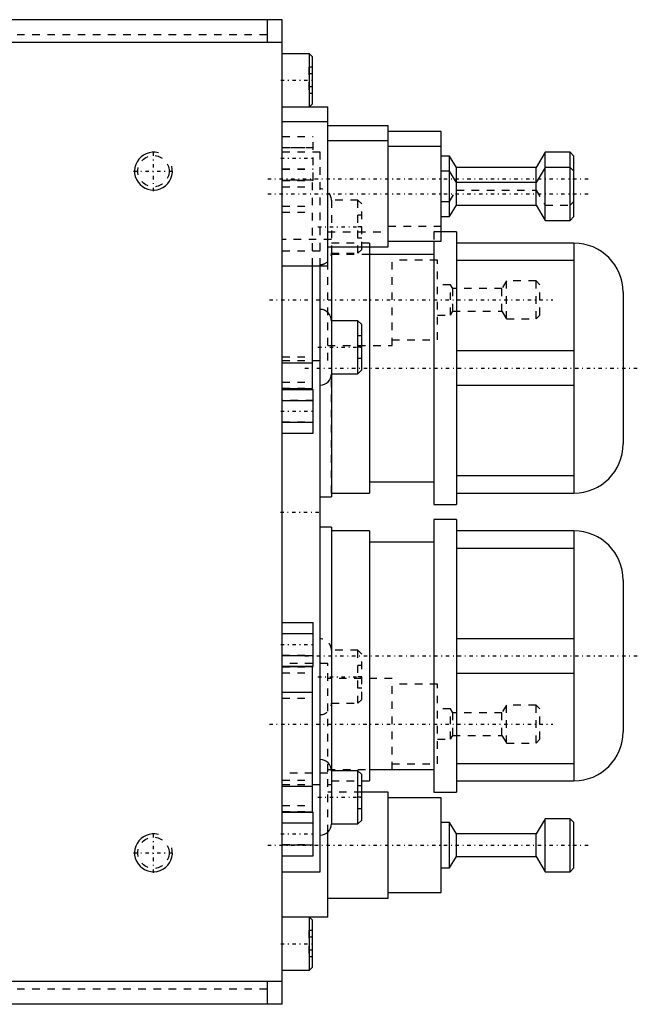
# Model space of a CAD drawing. Extents: x -602 to 174, y -90 to 90.
# Tile 14 of 14: x 92 to 174, y -65 to 65. Entities that reach past the tile are written whole.
import ezdxf

# ---------------------------------------------------------------- set-up
doc = ezdxf.new("R2010")
doc.units = 0
doc.linetypes.add('CENTER', pattern=[1.5, 0.45, -0.5, 0.05, -0.5])
doc.linetypes.add('DASHED', pattern=[2, 1, -1])
for name, color, linetype in [('AM_0', 7, 'CONTINUOUS'), ('AM_10', 7, 'CONTINUOUS'), ('AM_3', 7, 'DASHED'), ('AM_7', 7, 'CENTER')]:
    doc.layers.add(name, color=color, linetype=linetype)

msp = doc.modelspace()

# ---------------------------------------------------------------- linework, layer by layer
at = {"layer": 'AM_0', "color": 7, "linetype": 'CONTINUOUS'}
for p, q in [((127, 65), (46.64, 65)), ((125, 65), (125, 62)), ((127, -65), (127, 65)), ((127, 62), (56.95, 62)), ((130.6, 60.5), (127, 60.5)), ((131, 60.1), (130.6, 60.5)), ((130.6, 53.5), (130.6, 60.5)), ((131, 53.9), (131, 60.1)), ((127, 53.5), (133, 53.5)), ((130.6, 53.5), (131, 53.9)), ((133, 32.5), (133, 53.5)), ((133, 51.5), (127, 51.5)), ((141, 51), (133, 51)), ((141, 35), (141, 51)), ((148, 50.25), (141, 50.25)), ((148, 35.75), (148, 50.25)), ((141, 49), (133, 49)), ((148, 48.25), (141, 48.25)), ((149.1, 47), (148, 47)), ((150, 45.5), (149.1, 47)), ((149.1, 39), (149.1, 47)), ((161.7, 47.5), (160.5, 45.5)), ((165, 47.5), (161.7, 47.5)), ((161.7, 38.5), (161.7, 47.5)), ((165.5, 47), (165, 47.5)), ((165, 38.5), (165, 47.5)), ((165.5, 39), (165.5, 47)), ((160.5, 45.5), (150, 45.5)), ((150, 40.5), (150, 45.5)), ((161.7, 45.5), (160.5, 43.5)), ((160.5, 40.5), (160.5, 45.5)), ((165, 45.5), (161.7, 45.5)), ((165.5, 45), (165, 45.5)), ((149.1, 45), (148, 45)), ((150, 43.5), (149.1, 45)), ((160.5, 43.5), (150, 43.5)), ((149.1, 39), (150, 40.5)), ((150, 40.5), (160.5, 40.5)), ((160.5, 40.5), (161.7, 38.5)), ((148, 39), (149.1, 39)), ((165, 38.5), (165.5, 39)), ((161.7, 38.5), (165, 38.5)), ((150, 37), (148, 37)), ((150, 37), (150, 1)), ((141, 35.75), (148, 35.75)), ((147, 35.76), (147, 1)), ((165.51, 35.5), (150, 35.5)), ((165.47, 35.5), (165.47, 2.5)), ((165.51, 35.5), (165.51, 2.5)), ((133, 35), (141, 35)), ((133.5, 35.02), (133.5, 2)), ((138.5, 35.02), (138.5, 2.5)), ((147, 34), (138.5, 34)), ((127, 32.5), (133, 32.5)), ((131, 16.3), (131, 32.5)), ((132, -47.5), (132, 32.53)), ((150, 33.23), (165.47, 33.23)), ((172, 29.01), (172, 8.99)), ((137, 25.25), (133.5, 25.25)), ((137.5, 24.75), (137, 25.25)), ((137, 18.25), (137, 25.25)), ((137.5, 18.75), (137.5, 24.75)), ((165.47, 21.27), (150, 21.27)), ((127, 19.7), (131, 19.7)), ((133.5, 18.25), (137, 18.25)), ((137, 18.25), (137.5, 18.75)), ((127, 16.3), (131, 16.3)), ((127, 16.19), (131.1, 16.19)), ((131.1, 10.41), (131.1, 16.19)), ((150, 16.73), (165.47, 16.73)), ((127, 14.74), (131.1, 14.74)), ((127, 11.86), (131.1, 11.86)), ((127, 10.41), (131.1, 10.41)), ((138.5, 4), (147, 4)), ((165.47, 4.77), (150, 4.77)), ((132, 2), (133.5, 2)), ((133.5, 2.5), (138.5, 2.5)), ((150, 2.5), (165.51, 2.5)), ((147, 1), (150, 1)), ((150, -1), (147, -1)), ((147, -1), (147, -37)), ((150, -1), (150, -37)), ((133.5, -2), (132, -2)), ((133.5, -2), (133.5, -41.17)), ((138.5, -2.5), (133.5, -2.5)), ((138.5, -2.5), (138.5, -35.5)), ((165.51, -2.5), (150, -2.5)), ((165.47, -2.5), (165.47, -35.5)), ((165.51, -2.5), (165.51, -35.5)), ((147, -4), (138.5, -4)), ((150, -4.77), (165.47, -4.77)), ((172, -8.99), (172, -29.01)), ((127, -14.61), (131.1, -14.61)), ((131.1, -20.39), (131.1, -14.61)), ((127, -16.06), (131.1, -16.06)), ((165.47, -16.73), (150, -16.73)), ((127, -18.94), (131.1, -18.94)), ((127, -20.39), (131.1, -20.39)), ((131, -20.4), (127, -20.4)), ((131, -39.6), (131, -20.4)), ((150, -21.27), (165.47, -21.27)), ((127, -23.8), (131, -23.8)), ((165.47, -33.23), (150, -33.23)), ((137, -34.17), (133.5, -34.17)), ((137.5, -34.67), (137, -34.17)), ((137, -41.17), (137, -34.17)), ((137.5, -40.67), (137.5, -34.67)), ((138.5, -34), (147, -34)), ((127, -36.2), (131, -36.2)), ((137.5, -35.5), (138.5, -35.5)), ((150, -35.5), (165.51, -35.5)), ((141, -37), (137.5, -37)), ((141, -51), (141, -37)), ((147, -37), (150, -37)), ((148, -37.75), (141, -37.75)), ((148, -50.25), (148, -37.75)), ((127, -39.6), (131, -39.6)), ((127, -39.61), (131.1, -39.61)), ((131.1, -45.39), (131.1, -39.61)), ((127, -41.06), (131.1, -41.06)), ((133.5, -41.17), (137, -41.17)), ((137, -41.17), (137.5, -40.67)), ((149.1, -41), (148, -41)), ((150, -42.5), (149.1, -41)), ((149.1, -47), (149.1, -41)), ((161.7, -40.5), (160.5, -42.5)), ((165, -40.5), (161.7, -40.5)), ((161.7, -47.5), (161.7, -40.5)), ((165.5, -41), (165, -40.5)), ((165, -47.5), (165, -40.5)), ((165.5, -47), (165.5, -41)), ((133, -53.5), (133, -42.29)), ((160.5, -42.5), (150, -42.5)), ((150, -45.5), (150, -42.5)), ((160.5, -45.5), (160.5, -42.5)), ((127, -43.94), (131.1, -43.94)), ((127, -45.39), (131.1, -45.39)), ((150, -45.5), (160.5, -45.5)), ((160.5, -45.5), (161.7, -47.5)), ((149.1, -47), (150, -45.5)), ((127, -47.5), (132, -47.5)), ((148, -47), (149.1, -47)), ((161.7, -47.5), (165, -47.5)), ((165, -47.5), (165.5, -47)), ((141, -50.25), (148, -50.25)), ((133, -51), (141, -51)), ((133, -53.5), (127, -53.5)), ((131, -53.9), (130.6, -53.5)), ((130.6, -60.5), (130.6, -53.5)), ((131, -60.1), (131, -53.9)), ((127, -60.5), (130.6, -60.5)), ((130.6, -60.5), (131, -60.1)), ((127, -62), (56.95, -62)), ((125, -62), (125, -65)), ((127, -65), (46.64, -65))]:
    msp.add_line(p, q, dxfattribs=at)
for centre, radius, start, end in [((165.51, 29.01), 6.49, 0, 90), ((132, 25.25), 1.5, 0, 90), ((132, 18.25), 1.5, 270, 0), ((165.51, 8.99), 6.49, 270, 0), ((165.51, -8.99), 6.49, 0, 90), ((165.51, -29.01), 6.49, 270, 0), ((132, -34.17), 1.5, 0, 90), ((132, -41.17), 1.5, 270, 0)]:
    msp.add_arc(centre, radius, start, end, dxfattribs=at)
at = {"layer": 'AM_10', "color": 7, "linetype": 'CONTINUOUS'}
for centre in [(110, 45), (110, -45)]:
    msp.add_arc(centre, 2.5, 75, 15, dxfattribs=at)
at = {"layer": 'AM_3', "color": 6, "linetype": 'DASHED'}
for p, q in [((125, 63), (50.91, 63)), ((131, 58.73), (130.5, 58.73)), ((130.5, 58.73), (130.5, 55.27)), ((131, 57.87), (130.5, 57.87)), ((131, 56.13), (130.5, 56.13)), ((131, 55.27), (130.5, 55.27)), ((127, 49.59), (131.1, 49.59)), ((131.1, 43.81), (131.1, 49.59)), ((127, 48.14), (131.1, 48.14)), ((131.1, 48.1), (127, 48.1)), ((132, 47.5), (127, 47.5)), ((132, 32.53), (132, 47.5)), ((127, 45.3), (131.1, 45.3)), ((127, 45.26), (131.1, 45.26)), ((127, 43.81), (131.1, 43.81)), ((131, 43.8), (127, 43.8)), ((127, 43.75), (131, 43.75)), ((127, 42.95), (131, 42.95)), ((131, 32.5), (131, 43.8)), ((149.1, 41), (150, 42.5)), ((150, 42.5), (160.5, 42.5)), ((160.5, 42.5), (161.7, 40.5)), ((127, 40.4), (131, 40.4)), ((137, 41.17), (133.5, 41.17)), ((133.5, 41.17), (133.5, 35.02)), ((137.5, 40.67), (137, 41.17)), ((137, 34.17), (137, 41.17)), ((137.5, 34.67), (137.5, 40.67)), ((148, 41), (149.1, 41)), ((161.7, 40.5), (165, 40.5)), ((165, 40.5), (165.5, 41)), ((127, 39.6), (131, 39.6)), ((137.5, 39.17), (137, 39.17)), ((141, 37.75), (148, 37.75)), ((133, 37), (141, 37)), ((137.5, 37.67), (137, 37.67)), ((148, 37), (147, 37)), ((147, 37), (147, 35.76)), ((133.5, 36), (127, 36)), ((138.5, 35.5), (133.5, 35.5)), ((137.5, 36.17), (137, 36.17)), ((138.5, 35.5), (138.5, 35.02)), ((127, 34.5), (133, 34.5)), ((138.5, 34), (133, 34)), ((133.5, 34.17), (137, 34.17)), ((137, 34.17), (137.5, 34.67)), ((141.5, 22), (141.5, 34)), ((133, 20), (133, 32.5)), ((147.5, 33.25), (141.5, 33.25)), ((147.5, 22.75), (147.5, 33.25)), ((149.2, 30), (147.5, 30)), ((149.5, 29.5), (149.2, 30)), ((149.2, 26), (149.2, 30)), ((156.6, 30.5), (156, 29.5)), ((160.5, 30.5), (156.6, 30.5)), ((156.6, 25.5), (156.6, 30.5)), ((161, 30), (160.5, 30.5)), ((160.5, 25.5), (160.5, 30.5)), ((161, 26), (161, 30)), ((156, 29.5), (149.5, 29.5)), ((149.5, 26.5), (149.5, 29.5)), ((156, 26.5), (156, 29.5)), ((147.5, 26), (149.2, 26)), ((149.2, 26), (149.5, 26.5)), ((149.5, 26.5), (156, 26.5)), ((156, 26.5), (156.6, 25.5)), ((160.5, 25.5), (161, 26)), ((156.6, 25.5), (160.5, 25.5)), ((137.5, 23.25), (137, 23.25)), ((141.5, 22.75), (147.5, 22.75)), ((133, 22), (141.5, 22)), ((137.5, 21.75), (137, 21.75)), ((127, 20.5), (131, 20.5)), ((127, 20), (133, 20)), ((137.5, 20.25), (137, 20.25)), ((133.5, 2.5), (133.5, 18.25)), ((127, 17.15), (131, 17.15)), ((127, 16.35), (131, 16.35)), ((131.1, 14.7), (127, 14.7)), ((127, 11.9), (131.1, 11.9)), ((131.1, -16.1), (127, -16.1)), ((127, -18.9), (131.1, -18.9)), ((137, -18.25), (133.5, -18.25)), ((137.5, -18.75), (137, -18.25)), ((137, -25.25), (137, -18.25)), ((137.5, -24.75), (137.5, -18.75)), ((133, -20), (127, -20)), ((127, -20.45), (131, -20.45)), ((133, -42.29), (133, -20)), ((137.5, -20.25), (137, -20.25)), ((127, -21.25), (131, -21.25)), ((141.5, -22), (133, -22)), ((137.5, -21.75), (137, -21.75)), ((141.5, -34), (141.5, -22)), ((137.5, -23.25), (137, -23.25)), ((147.5, -22.75), (141.5, -22.75)), ((147.5, -33.25), (147.5, -22.75)), ((127, -24.6), (131, -24.6)), ((133.5, -25.25), (137, -25.25)), ((137, -25.25), (137.5, -24.75)), ((149.2, -26), (147.5, -26)), ((149.5, -26.5), (149.2, -26)), ((149.2, -30), (149.2, -26)), ((156.6, -25.5), (156, -26.5)), ((160.5, -25.5), (156.6, -25.5)), ((156.6, -30.5), (156.6, -25.5)), ((161, -26), (160.5, -25.5)), ((160.5, -30.5), (160.5, -25.5)), ((161, -30), (161, -26)), ((156, -26.5), (149.5, -26.5)), ((149.5, -29.5), (149.5, -26.5)), ((156, -29.5), (156, -26.5)), ((149.2, -30), (149.5, -29.5)), ((149.5, -29.5), (156, -29.5)), ((156, -29.5), (156.6, -30.5)), ((147.5, -30), (149.2, -30)), ((156.6, -30.5), (160.5, -30.5)), ((160.5, -30.5), (161, -30)), ((141.5, -33.25), (147.5, -33.25)), ((133, -34.5), (127, -34.5)), ((133, -34), (138.5, -34)), ((127, -35.4), (131, -35.4)), ((127, -36), (133.5, -36)), ((133.5, -35.5), (137.5, -35.5)), ((137.5, -36.17), (137, -36.17)), ((137.5, -37), (133, -37)), ((137.5, -37.67), (137, -37.67)), ((127, -38.75), (131, -38.75)), ((127, -39.55), (131, -39.55)), ((137.5, -39.17), (137, -39.17)), ((131.1, -41.1), (127, -41.1)), ((127, -43.9), (131.1, -43.9)), ((131, -55.27), (130.5, -55.27)), ((130.5, -55.27), (130.5, -58.73)), ((131, -56.13), (130.5, -56.13)), ((131, -57.87), (130.5, -57.87)), ((131, -58.73), (130.5, -58.73)), ((125, -63), (50.91, -63))]:
    msp.add_line(p, q, dxfattribs=at)
for centre in [(110, 45), (110, -45)]:
    msp.add_circle(centre, 2.07, dxfattribs=at)
for centre, start, end in [((132, 41.17), 0, 90), ((132, 34.17), 270, 0.0001), ((132, -18.25), 0, 90), ((132, -25.25), 270, 0)]:
    msp.add_arc(centre, 1.5, start, end, dxfattribs=at)
at = {"layer": 'AM_7', "color": 4, "linetype": 'CENTER'}
for p, q in [((126.8, 57), (131.2, 57)), ((110, 42.37), (110, 47.63)), ((126.8, 46.7), (131.31, 46.7)), ((107.38, 45), (112.62, 45)), ((125.08, 44), (167.43, 44)), ((125.08, 42), (167.43, 42)), ((131.72, 37.67), (137.78, 37.67)), ((125.3, 28), (162.7, 28)), ((131.72, 21.75), (137.78, 21.75)), ((130, 19), (174, 19)), ((126.8, 13.3), (131.31, 13.3)), ((126.75, 0), (132.25, 0)), ((126.8, -17.5), (131.31, -17.5)), ((130, -19), (174, -19)), ((131.72, -21.75), (137.78, -21.75)), ((125.3, -28), (162.7, -28)), ((131.72, -37.67), (137.78, -37.67)), ((110, -47.63), (110, -42.37)), ((126.8, -42.5), (131.31, -42.5)), ((125.08, -44), (167.43, -44)), ((107.38, -45), (112.62, -45)), ((126.8, -57), (131.2, -57))]:
    msp.add_line(p, q, dxfattribs=at)

doc.saveas('drawing.dxf')
